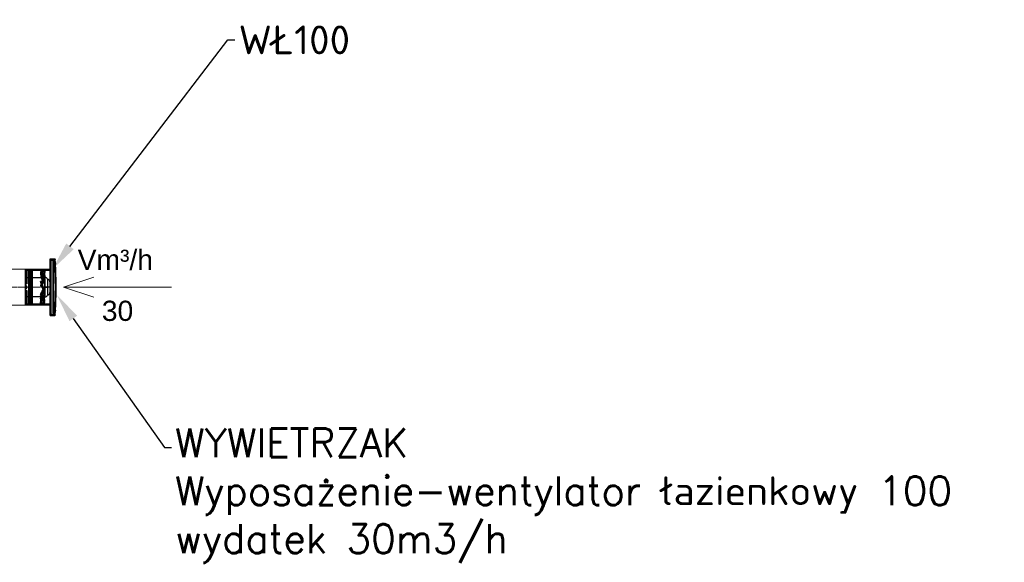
# Model space of a CAD drawing. Header units: centimetres. Extents: x 8435 to 34224, y 15581 to 23928.
# Tile 40 of 256: x 15107 to 15381, y 18848 to 18998. Entities that reach past the tile are written whole.
import ezdxf
from ezdxf import colors
from ezdxf.entities.mleader import LeaderData, LeaderLine
from ezdxf.enums import TextEntityAlignment as Align
from ezdxf.math import Vec2, Vec3

# ---------------------------------------------------------------- set-up
doc = ezdxf.new("R2010")
doc.units = ezdxf.units.CM
doc.header["$LTSCALE"] = 0.2
doc.linetypes.add('DASHDOT', pattern=[1, 0.5, -0.25, 0, -0.25])
for name, color, linetype, lineweight in [('2DL_DESC', 7, 'Continuous', 9), ('2DL_PRO_w', 42, 'Continuous', 15), ('_ET_OPIS', 7, 'Continuous', 20), ('CP_AXISAC', 7, 'DASHDOT', 9)]:
    doc.layers.add(name, color=color, linetype=linetype, lineweight=lineweight)
doc.layers.add('_ET_URZĄDZENIA', color=7, linetype='Continuous')
doc.layers.add('MAIN-1', color=7, linetype='Continuous')
doc.styles.add('CP_ATTR', font='arial.ttf')
doc.styles.add('SIMPLEX', font='simplex.shx', dxfattribs={"height": 12})

# ---------------------------------------------------------------- blocks, each defined once
blk = doc.blocks.new('A$C68ffb835')
at = {"layer": 'MAIN-1'}
for p, q in [((128, 85), (30, 85)), ((30, 85), (30, 76.2)), ((30, 85), (128, 85)), ((32, 85), (32.6, 85)), ((32, 76.2), (32, 85)), ((40.5, 85), (32, 85)), ((32.6, 81), (32.6, 85)), ((32.6, 85), (52.2, 85)), ((33.9, 85), (55.9, 85)), ((33.9, 85), (33.9, 81)), ((53.6, 85), (33.9, 85)), ((56.2, 85), (40.5, 85)), ((40.5, 85), (40.5, 81)), ((44.2, 85), (59.9, 85)), ((44.2, 81), (44.2, 85)), ((76, 85), (44.2, 85)), ((56.2, 85), (52, 85)), ((52, 31.1), (52, 85)), ((52.2, 85), (52, 85)), ((52.2, 81), (52.2, 85)), ((53.6, 85), (53.6, 81)), ((64.7, 85), (53.6, 85)), ((55.9, 81), (55.9, 85)), ((55.9, 85), (64.7, 85)), ((56.2, 85), (56.2, 81)), ((59.9, 85), (76, 85)), ((59.9, 81), (59.9, 85)), ((61.4, 85), (96.6, 85)), ((61.4, 85), (61.4, 81)), ((70.1, 85), (61.4, 85)), ((64.7, 81), (64.7, 85)), ((70.1, 85), (70.1, 81)), ((87.9, 85), (70.1, 85)), ((76, 85), (76, 81)), ((76, 85), (76, 85)), ((76, 85), (76, 81)), ((82, 85), (98.1, 85)), ((82, 81), (82, 85)), ((82, 85), (82, 85)), ((82, 81), (82, 85)), ((113.8, 85), (82, 85)), ((87.9, 81), (87.9, 85)), ((96.6, 85), (87.9, 85)), ((93.3, 85), (93.3, 81)), ((104.4, 85), (93.3, 85)), ((93.3, 85), (102.1, 85)), ((96.6, 81), (96.6, 85)), ((98.1, 85), (98.1, 81)), ((98.1, 85), (113.8, 85)), ((101.8, 85), (106, 85)), ((101.8, 81), (101.8, 85)), ((117.5, 85), (101.8, 85)), ((102.1, 85), (124.1, 85)), ((102.1, 85), (102.1, 81)), ((104.4, 81), (104.4, 85)), ((124.1, 85), (104.4, 85)), ((106, 85), (105.8, 85)), ((105.8, 85), (105.8, 81)), ((105.8, 85), (125.4, 85)), ((106, 85), (106, 31.1)), ((113.8, 85), (113.8, 81)), ((117.5, 81), (117.5, 85)), ((126, 85), (117.5, 85)), ((124.1, 81), (124.1, 85)), ((125.4, 85), (126, 85)), ((125.4, 85), (125.4, 81)), ((126, 85), (126, 76.2)), ((128, 76.2), (128, 85)), ((128, 76.2), (30, 76.2)), ((30, 76.2), (128, 76.2)), ((128, 66.6), (30, 66.6)), ((30, 66.6), (128, 66.6)), ((30, 66.6), (30, 17)), ((126, 76.2), (32, 76.2)), ((32, 76.2), (126, 76.2)), ((32, 71.4), (126, 71.4)), ((126, 71.4), (32, 71.4)), ((32, 66.6), (126, 66.6)), ((32, 15), (32, 66.6)), ((126, 66.6), (32, 66.6)), ((33.9, 81), (32.6, 81)), ((40.5, 81), (32.6, 81)), ((33.9, 81), (53.6, 81)), ((124, 71.4), (34, 71.4)), ((34, 71.4), (124, 71.4)), ((52.2, 81), (40.5, 81)), ((40.5, 81), (56.2, 81)), ((40.5, 81), (44.2, 81)), ((59.9, 81), (44.2, 81)), ((53.6, 81), (52.2, 81)), ((61.4, 81), (55.9, 81)), ((59.9, 81), (55.9, 81)), ((56.2, 81), (59.9, 81)), ((64.7, 81), (59.9, 81)), ((61.4, 81), (70.1, 81)), ((70.1, 81), (64.7, 81)), ((76, 81), (82, 81)), ((76, 81), (76, 81)), ((76, 81), (82, 81)), ((82, 81), (82, 81)), ((93.3, 81), (87.9, 81)), ((87.9, 81), (96.6, 81)), ((98.1, 81), (93.3, 81)), ((102.1, 81), (96.6, 81)), ((98.1, 81), (101.8, 81)), ((102.1, 81), (98.1, 81)), ((113.8, 81), (98.1, 81)), ((101.8, 81), (117.5, 81)), ((105.8, 81), (104.4, 81)), ((104.4, 81), (124.1, 81)), ((117.5, 81), (105.8, 81)), ((113.8, 81), (117.5, 81)), ((125.4, 81), (117.5, 81)), ((125.4, 81), (124.1, 81)), ((126, 66.6), (126, 15)), ((128, 17), (128, 66.6)), ((34, 39.7), (34.2, 41.6)), ((34.8, 41.8), (34.9, 43.7)), ((50.5, 39.9), (34.8, 41.8)), ((34.9, 43.7), (50.6, 41.8)), ((51.3, 34.9), (36.1, 33)), ((36.1, 33), (36.5, 31.1)), ((36.5, 31.1), (51.7, 33)), ((42, 31.1), (55.2, 33)), ((42.2, 33), (42, 31.1)), ((55.3, 34.9), (42.2, 33)), ((45.9, 41.8), (46.5, 43.7)), ((57.6, 39.9), (45.9, 41.8)), ((46.5, 43.7), (58.2, 41.8)), ((50.1, 38.5), (50.2, 40.4)), ((50.1, 37.7), (50.3, 39.6)), ((52.1, 37.7), (50.1, 37.7)), ((50.3, 39.6), (52.2, 39.6)), ((50.5, 39.9), (50.6, 41.8)), ((51.3, 34.9), (51.7, 33)), ((52, 37.1), (51.8, 35.2)), ((51.8, 35.2), (53.7, 35.2)), ((53.9, 37.1), (52, 37.1)), ((79, 31.1), (52, 31.1)), ((52, 31.1), (79, 31.1)), ((55.6, 37.1), (54, 37.1)), ((54, 37.1), (54.4, 35.2)), ((54.4, 35.2), (55.9, 35.2)), ((55.3, 34.9), (55.2, 33)), ((56.5, 43.7), (64.5, 41.8)), ((56.9, 41.8), (56.5, 43.7)), ((64.9, 39.9), (56.9, 41.8)), ((57.6, 39.9), (58.2, 41.8)), ((58.8, 39.6), (60.3, 39.6)), ((59.1, 37.7), (58.8, 39.6)), ((60.7, 37.7), (59.1, 37.7)), ((62.3, 33), (95.1, 43.7)), ((68.2, 34.9), (62.3, 33)), ((62.3, 33), (62.9, 31.1)), ((95.7, 41.8), (62.9, 31.1)), ((62.9, 37.7), (63.4, 39.6)), ((63.7, 37.7), (62.9, 37.7)), ((62.9, 31.1), (68.8, 33)), ((63.4, 39.6), (64.3, 39.6)), ((64.9, 39.9), (64.5, 41.8)), ((74.9, 37.1), (68.2, 34.9)), ((68.2, 34.9), (68.8, 33)), ((68.8, 33), (75.5, 35.2)), ((70.3, 37.1), (69.7, 35.2)), ((69.7, 35.2), (70.6, 35.2)), ((71.1, 37.1), (70.3, 37.1)), ((74.9, 37.1), (82.5, 39.6)), ((75.5, 35.2), (74.9, 37.1)), ((74.9, 37.1), (74.9, 37.1)), ((74.9, 37.1), (75.5, 35.2)), ((75.4, 31.1), (76.6, 33)), ((76, 33), (75.4, 31.1)), ((83.1, 37.7), (75.5, 35.2)), ((75.5, 35.2), (75.5, 35.2)), ((77.2, 34.9), (76, 33)), ((77.2, 34.9), (76.6, 33)), ((79, 31.1), (79, 24.2)), ((79, 24.2), (79, 31.1)), ((106, 31.1), (79, 31.1)), ((79, 31.1), (106, 31.1)), ((80.8, 39.9), (82, 41.8)), ((80.8, 39.9), (81.4, 41.8)), ((82.6, 43.7), (81.4, 41.8)), ((82, 41.8), (82.6, 43.7)), ((89.2, 41.8), (82.5, 39.6)), ((82.5, 39.6), (83.1, 37.7)), ((82.5, 39.6), (82.5, 39.6)), ((83.1, 37.7), (82.5, 39.6)), ((83.1, 37.7), (89.8, 39.9)), ((83.1, 37.7), (83.1, 37.7)), ((86.9, 37.7), (87.7, 37.7)), ((88.3, 39.6), (87.4, 39.6)), ((87.7, 37.7), (88.3, 39.6)), ((95.1, 43.7), (89.2, 41.8)), ((89.8, 39.9), (89.2, 41.8)), ((89.8, 39.9), (95.7, 41.8)), ((93.1, 34.9), (93.5, 33)), ((93.1, 34.9), (101.1, 33)), ((101.5, 31.1), (93.5, 33)), ((94.6, 35.2), (93.7, 35.2)), ((94.3, 37.1), (95.1, 37.1)), ((95.1, 37.1), (94.6, 35.2)), ((95.7, 41.8), (95.1, 43.7)), ((97.3, 37.1), (98.9, 37.1)), ((99.2, 35.2), (97.7, 35.2)), ((98.9, 37.1), (99.2, 35.2)), ((100.4, 34.9), (99.8, 33)), ((111.5, 31.1), (99.8, 33)), ((100.4, 34.9), (112.1, 33)), ((101.1, 33), (101.5, 31.1)), ((103.6, 39.6), (102.1, 39.6)), ((102.4, 37.7), (104, 37.7)), ((102.7, 39.9), (115.8, 41.8)), ((102.7, 39.9), (102.8, 41.8)), ((116, 43.7), (102.8, 41.8)), ((104, 37.7), (103.6, 39.6)), ((104.1, 37.7), (106, 37.7)), ((106.2, 39.6), (104.3, 39.6)), ((107.7, 35.2), (105.8, 35.2)), ((105.9, 37.1), (107.9, 37.1)), ((106, 37.7), (106.2, 39.6)), ((121.5, 43.7), (106.3, 41.8)), ((106.7, 39.9), (106.3, 41.8)), ((106.7, 39.9), (121.9, 41.8)), ((107.5, 34.9), (107.4, 33)), ((123.1, 31.1), (107.4, 33)), ((107.5, 34.9), (123.2, 33)), ((107.9, 37.1), (107.7, 35.2)), ((107.8, 34.4), (107.9, 36.3)), ((112.1, 33), (111.5, 31.1)), ((115.8, 41.8), (116, 43.7)), ((121.9, 41.8), (121.5, 43.7)), ((123.2, 33), (123.1, 31.1)), ((123.8, 33.2), (124, 35.1)), ((0, 17), (2, 17)), ((0, 17), (0, 17)), ((2, 17), (0, 17)), ((0, 17), (0, 3.1)), ((0, 17), (0, 3.1)), ((0, 3.1), (0, 3.1)), ((0, 3.1), (0, 3.1)), ((0, 3.1), (0, 3.1)), ((0, 3.1), (0, 3.1)), ((0, 3.1), (0, 3.1)), ((0, 3.1), (0.1, 3.1)), ((0.1, 3.1), (0, 3.1)), ((0, 3.1), (0, 3.1)), ((0, 3.1), (0, 3.1)), ((0, 3.1), (0, 3.1)), ((0, 3.1), (0, 3.1)), ((0, 3.1), (0, 3.1)), ((0, 3.1), (0, 3.1)), ((0.1, 3.1), (0.1, 3.1)), ((0.1, 3.1), (0.1, 3.1)), ((0.1, 3.1), (0.2, 3.1)), ((0.2, 3.1), (0.1, 3.1)), ((0.1, 3.1), (0.1, 3.1)), ((0.1, 3.1), (0.1, 3.1)), ((0.2, 3.1), (0.2, 3.1)), ((0.2, 3.1), (0.2, 3.1)), ((0.2, 3.1), (0.3, 3.1)), ((0.3, 3.1), (0.2, 3.1)), ((0.2, 3.1), (0.2, 3.1)), ((0.2, 3.1), (0.2, 3.1)), ((0.3, 3.1), (0.3, 3.1)), ((0.3, 3.1), (0.4, 3.1)), ((0.4, 3.1), (0.3, 3.1)), ((0.3, 3.1), (0.3, 3.1)), ((0.4, 3.1), (0.4, 3.1)), ((0.4, 3.1), (0.5, 3.1)), ((0.5, 3.1), (0.4, 3.1)), ((0.4, 3.1), (0.4, 3.1)), ((0.5, 3.1), (0.6, 3.1)), ((0.6, 3.1), (0.5, 3.1)), ((0.6, 3.1), (0.6, 3.1)), ((0.6, 3.1), (0.7, 3.1)), ((0.7, 3.1), (0.6, 3.1)), ((0.6, 3.1), (0.6, 3.1)), ((0.7, 3.1), (0.7, 3.1)), ((0.7, 3.1), (0.8, 3.1)), ((0.8, 3.1), (0.7, 3.1)), ((0.7, 3.1), (0.7, 3.1)), ((0.8, 3.1), (0.9, 3.1)), ((0.9, 3.1), (0.8, 3.1)), ((0.9, 3.1), (1, 3)), ((1, 3), (0.9, 3.1)), ((1, 3), (1.1, 3)), ((1.1, 3), (1, 3)), ((1.1, 3), (1.1, 3)), ((1.1, 3), (1.2, 3)), ((1.2, 3), (1.1, 3)), ((1.1, 3), (1.1, 3)), ((1.2, 3), (1.3, 3)), ((1.3, 3), (1.2, 3)), ((1.3, 3), (1.4, 3)), ((1.4, 3), (1.3, 3)), ((1.4, 3), (1.5, 3)), ((1.5, 3), (1.4, 3)), ((1.5, 3), (1.6, 3)), ((1.6, 3), (1.5, 3)), ((1.6, 3), (1.6, 3)), ((1.6, 3), (1.7, 3)), ((1.7, 3), (1.6, 3)), ((1.6, 3), (1.6, 3)), ((1.7, 3), (1.8, 3)), ((1.8, 3), (1.7, 3)), ((1.8, 3), (1.9, 3)), ((1.9, 3), (1.8, 3)), ((1.9, 3), (2, 3)), ((2, 3), (1.9, 3)), ((2, 17), (156, 17)), ((156, 17), (2, 17)), ((2, 17), (2, 3)), ((2, 17), (2, 3)), ((2, 15), (2, 5)), ((4, 15), (2, 15)), ((2, 15), (2, 5)), ((2, 15), (4, 15)), ((2, 15), (2, 15)), ((2, 5), (2, 5)), ((2, 5), (2, 5)), ((2, 5), (2, 5)), ((2, 5), (2, 5)), ((2, 5), (2, 5)), ((2, 5), (2.1, 5)), ((2, 5), (2, 5)), ((2.1, 5), (2, 5)), ((2, 5), (2, 5)), ((2, 5), (2, 5)), ((2, 5), (2, 5)), ((2, 5), (2, 5)), ((2, 5), (2, 5)), ((2.1, 5), (2.1, 5)), ((2.1, 5), (2.1, 5)), ((2.1, 5), (2.2, 5)), ((2.2, 5), (2.1, 5)), ((2.1, 5), (2.1, 5)), ((2.1, 5), (2.1, 5)), ((2.2, 5), (2.2, 5)), ((2.2, 5), (2.2, 5)), ((2.2, 5), (2.3, 4.9)), ((2.3, 4.9), (2.2, 5)), ((2.2, 5), (2.2, 5)), ((2.2, 5), (2.2, 5)), ((2.3, 4.9), (2.3, 4.9)), ((2.3, 4.9), (2.4, 4.9)), ((2.4, 4.9), (2.3, 4.9)), ((2.3, 4.9), (2.3, 4.9)), ((2.4, 4.9), (2.4, 4.9)), ((2.4, 4.9), (2.5, 4.9)), ((2.5, 4.9), (2.4, 4.9)), ((2.4, 4.9), (2.4, 4.9)), ((2.5, 4.9), (2.6, 4.9)), ((2.6, 4.9), (2.5, 4.9)), ((2.6, 4.9), (2.6, 4.9)), ((2.6, 4.9), (2.7, 4.9)), ((2.7, 4.9), (2.6, 4.9)), ((2.6, 4.9), (2.6, 4.9)), ((2.7, 4.9), (2.7, 4.9)), ((2.7, 4.9), (2.8, 4.9)), ((2.8, 4.9), (2.7, 4.9)), ((2.7, 4.9), (2.7, 4.9)), ((2.8, 4.9), (2.9, 4.9)), ((2.9, 4.9), (2.8, 4.9)), ((2.9, 4.9), (3, 4.9)), ((3, 4.9), (2.9, 4.9)), ((3, 4.9), (3.1, 4.9)), ((3.1, 4.9), (3, 4.9)), ((3.1, 4.9), (3.1, 4.9)), ((3.1, 4.9), (3.2, 4.9)), ((3.2, 4.9), (3.1, 4.9)), ((3.1, 4.9), (3.1, 4.9)), ((3.2, 4.9), (3.3, 4.9)), ((3.3, 4.9), (3.2, 4.9)), ((3.3, 4.9), (3.4, 4.9)), ((3.4, 4.9), (3.3, 4.9)), ((3.4, 4.9), (3.5, 4.9)), ((3.5, 4.9), (3.4, 4.9)), ((3.5, 4.9), (3.6, 4.8)), ((3.6, 4.8), (3.5, 4.9)), ((3.6, 4.8), (3.6, 4.8)), ((3.6, 4.8), (3.7, 4.8)), ((3.7, 4.8), (3.6, 4.8)), ((3.6, 4.8), (3.6, 4.8)), ((3.7, 4.8), (3.8, 4.8)), ((3.8, 4.8), (3.7, 4.8)), ((3.8, 4.8), (3.9, 4.8)), ((3.9, 4.8), (3.8, 4.8)), ((3.9, 4.8), (4, 4.8)), ((4, 4.8), (3.9, 4.8)), ((4, 15), (4, 4.8)), ((154, 15), (4, 15)), ((4, 15), (4, 4.8)), ((4, 15), (154, 15)), ((6.9, 4.6), (6.9, 8)), ((6.9, 8), (151.1, 8)), ((6.9, 4.6), (6.9, 8)), ((151.1, 8), (6.9, 8)), ((6.9, 8), (6.9, 8)), ((6.9, 4.6), (6.9, 8)), ((6.9, 8), (151.1, 8)), ((6.9, 4.6), (6.9, 8)), ((151.1, 8), (6.9, 8)), ((6.9, 8), (6.9, 8)), ((6.9, 4.6), (6.9, 8)), ((6.9, 8), (151.1, 8)), ((6.9, 4.6), (6.9, 8)), ((151.1, 8), (6.9, 8)), ((6.9, 8), (6.9, 8)), ((6.9, 4.6), (6.9, 8)), ((151.1, 8), (6.9, 8)), ((6.9, 8), (151.1, 8)), ((6.9, 8), (6.9, 8)), ((6.9, 4.6), (6.9, 8)), ((6.9, 4.6), (6.9, 8)), ((151.1, 8), (6.9, 8)), ((6.9, 8), (151.1, 8)), ((6.9, 8), (6.9, 8)), ((6.9, 4.6), (6.9, 8)), ((6.9, 4.6), (6.9, 8)), ((151.1, 8), (6.9, 8)), ((6.9, 8), (151.1, 8)), ((6.9, 8), (6.9, 8)), ((6.9, 4.6), (6.9, 8)), ((6.9, 4.6), (6.9, 8)), ((151.1, 8), (6.9, 8)), ((6.9, 8), (151.1, 8)), ((6.9, 8), (6.9, 8)), ((6.9, 4.6), (6.9, 8)), ((6.9, 4.6), (6.9, 8)), ((151.1, 8), (6.9, 8)), ((6.9, 8), (151.1, 8)), ((6.9, 8), (6.9, 8)), ((6.9, 4.6), (6.9, 8)), ((6.9, 4.6), (6.9, 8)), ((151.1, 8), (6.9, 8)), ((6.9, 8), (151.1, 8)), ((6.9, 8), (6.9, 8)), ((6.9, 4.6), (6.9, 8)), ((6.9, 4.6), (6.9, 4.6)), ((6.9, 4.6), (6.9, 4.6)), ((6.9, 4.6), (6.9, 4.6)), ((6.9, 4.6), (6.9, 4.6)), ((6.9, 4.6), (6.9, 4.6)), ((6.9, 4.6), (6.9, 4.6)), ((6.9, 4.6), (6.9, 4.6)), ((6.9, 4.6), (6.9, 4.6)), ((6.9, 4.6), (6.9, 4.6)), ((8, 4.5), (7.9, 4.5)), ((7.9, 4.5), (7.9, 4.5)), ((7.9, 4.5), (7.9, 4.5)), ((7.9, 4.5), (7.9, 4.5)), ((7.9, 4.5), (7.9, 4.5)), ((7.9, 4.5), (8, 4.5)), ((7.9, 4.5), (7.9, 2.5)), ((7.9, 2.5), (7.9, 4.5)), ((8, 2.5), (7.9, 2.5)), ((7.9, 2.5), (7.9, 2.5)), ((7.9, 2.5), (7.9, 2.5)), ((7.9, 2.5), (7.9, 2.5)), ((7.9, 2.5), (7.9, 2.5)), ((7.9, 2.5), (8, 2.5)), ((8.1, 4.5), (8, 4.5)), ((8, 4.5), (8, 4.5)), ((8, 4.5), (8, 4.5)), ((8, 4.5), (8, 4.5)), ((8, 4.5), (8, 4.5)), ((8, 4.5), (8.1, 4.5)), ((8.1, 2.5), (8, 2.5)), ((8, 2.5), (8, 2.5)), ((8, 2.5), (8, 2.5)), ((8, 2.5), (8, 2.5)), ((8, 2.5), (8, 2.5)), ((8, 2.5), (8.1, 2.5)), ((8.1, 4.5), (8.1, 4.5)), ((8.1, 4.5), (8.1, 4.5)), ((8.1, 2.5), (8.1, 4.5)), ((8.1, 4.5), (8.1, 2.5)), ((8.1, 2.5), (8.1, 2.5)), ((8.1, 2.5), (8.1, 2.5)), ((8.3, 4.5), (8.2, 4.5)), ((8.2, 4.5), (8.3, 4.5)), ((8.2, 4.5), (8.2, 2.5)), ((8.2, 2.5), (8.2, 4.5)), ((8.3, 2.5), (8.2, 2.5)), ((8.2, 2.5), (8.3, 2.5)), ((8.4, 4.5), (8.3, 4.5)), ((8.3, 4.5), (8.4, 4.5)), ((8.4, 2.5), (8.3, 2.5)), ((8.3, 2.5), (8.4, 2.5)), ((8.5, 4.5), (8.4, 4.5)), ((8.4, 4.5), (8.5, 4.5)), ((8.5, 2.5), (8.4, 2.5)), ((8.4, 2.5), (8.5, 2.5)), ((8.6, 4.5), (8.5, 4.5)), ((8.5, 4.5), (8.6, 4.5)), ((8.6, 2.5), (8.5, 2.5)), ((8.5, 2.5), (8.6, 2.5)), ((8.7, 4.5), (8.6, 4.5)), ((8.6, 4.5), (8.7, 4.5)), ((8.7, 2.5), (8.6, 2.5)), ((8.6, 2.5), (8.7, 2.5)), ((8.9, 4.5), (8.7, 4.5)), ((8.7, 4.5), (8.9, 4.5)), ((8.9, 2.5), (8.7, 2.5)), ((8.7, 2.5), (8.9, 2.5)), ((8.9, 2.5), (8.9, 4.5)), ((8.9, 4.5), (8.9, 2.5)), ((9.2, 4.4), (9.1, 4.4)), ((9.1, 4.4), (9.2, 4.4)), ((9.1, 4.4), (9.1, 2.4)), ((9.1, 2.4), (9.1, 4.4)), ((9.2, 2.4), (9.1, 2.4)), ((9.1, 2.4), (9.2, 2.4)), ((9.4, 4.4), (9.2, 4.4)), ((9.2, 4.4), (9.3, 4.4)), ((9.4, 2.4), (9.2, 2.4)), ((9.2, 2.4), (9.3, 2.4)), ((9.3, 4.4), (9.5, 4.4)), ((9.3, 2.4), (9.5, 2.4)), ((9.6, 4.4), (9.4, 4.4)), ((9.6, 2.4), (9.4, 2.4)), ((9.5, 4.4), (9.7, 4.4)), ((9.5, 2.4), (9.7, 2.4)), ((9.8, 4.4), (9.6, 4.4)), ((9.8, 2.4), (9.6, 2.4)), ((9.7, 4.4), (9.8, 4.4)), ((9.7, 2.4), (9.8, 2.4)), ((10, 4.4), (9.8, 4.4)), ((9.8, 4.4), (10, 4.4)), ((10, 2.4), (9.8, 2.4)), ((9.8, 2.4), (10, 2.4)), ((10.2, 4.4), (10, 4.4)), ((10, 4.4), (10.2, 4.4)), ((10.2, 2.4), (10, 2.4)), ((10, 2.4), (10.2, 2.4)), ((10.2, 2.4), (10.2, 4.4)), ((10.2, 4.4), (10.2, 2.4)), ((10.5, 4.4), (10.7, 4.3)), ((10.7, 4.3), (10.5, 4.4)), ((10.5, 4.4), (10.5, 2.4)), ((10.5, 2.4), (10.5, 4.4)), ((10.7, 2.3), (10.5, 2.4)), ((10.5, 2.4), (10.7, 2.3)), ((10.7, 4.3), (10.9, 4.3)), ((10.9, 4.3), (10.7, 4.3)), ((10.9, 2.3), (10.7, 2.3)), ((10.7, 2.3), (10.9, 2.3)), ((10.9, 4.3), (11.1, 4.3)), ((11.1, 4.3), (10.9, 4.3)), ((11.1, 2.3), (10.9, 2.3)), ((10.9, 2.3), (11.2, 2.3)), ((11.1, 4.3), (11.3, 4.3)), ((11.3, 4.3), (11.1, 4.3)), ((11.3, 2.3), (11.1, 2.3)), ((11.2, 2.3), (11.5, 2.3)), ((11.3, 4.3), (11.5, 4.3)), ((11.5, 4.3), (11.3, 4.3)), ((11.5, 2.3), (11.3, 2.3)), ((11.5, 4.3), (11.8, 4.3)), ((11.8, 4.3), (11.5, 4.3)), ((11.8, 2.3), (11.5, 2.3)), ((11.5, 2.3), (11.7, 2.3)), ((11.7, 2.3), (12, 2.2)), ((11.8, 4.3), (12, 4.2)), ((12, 4.2), (11.8, 4.3)), ((12, 2.2), (11.8, 2.3)), ((12, 2.2), (12, 4.2)), ((12, 4.2), (12, 2.2)), ((12.4, 4.2), (12.4, 2.2)), ((12.4, 4.2), (12.7, 4.2)), ((12.7, 4.2), (12.4, 4.2)), ((12.4, 2.2), (12.4, 4.2)), ((12.7, 2.2), (12.4, 2.2)), ((12.4, 2.2), (12.7, 2.2)), ((12.7, 4.2), (13, 4.2)), ((13, 4.2), (12.7, 4.2)), ((13, 2.2), (12.7, 2.2)), ((12.7, 2.2), (13, 2.2)), ((13, 4.2), (13.3, 4.2)), ((13.3, 4.2), (13, 4.2)), ((13.3, 2.2), (13, 2.2)), ((13, 2.2), (13.3, 2.2)), ((13.3, 4.2), (13.6, 4.1)), ((13.6, 4.1), (13.3, 4.2)), ((13.6, 2.1), (13.3, 2.2)), ((13.3, 2.2), (13.6, 2.1)), ((13.6, 4.1), (14, 4.1)), ((14, 4.1), (13.6, 4.1)), ((14, 2.1), (13.6, 2.1)), ((13.6, 2.1), (14, 2.1)), ((14, 4.1), (14.3, 4.1)), ((14.3, 4.1), (14, 4.1)), ((14.3, 2.1), (14, 2.1)), ((14, 2.1), (14.3, 2.1)), ((14.3, 4.1), (14.7, 4.1)), ((14.7, 4.1), (14.3, 4.1)), ((14.7, 2.1), (14.3, 2.1)), ((14.3, 2.1), (14.7, 2.1)), ((14.7, 4.1), (14.7, 2.1)), ((14.7, 2.1), (14.7, 4.1)), ((128, 17), (30, 17)), ((30, 17), (128, 17)), ((126, 15), (32, 15)), ((32, 15), (126, 15)), ((79, 24.2), (57, 24.2)), ((64.3, 17), (79, 17)), ((79, 17), (79, 24.2)), ((79, 17), (79, 24.2)), ((101, 24.2), (79, 24.2)), ((79, 17), (93.7, 17)), ((143.3, 4.1), (143.7, 4.1)), ((143.7, 4.1), (143.3, 4.1)), ((143.3, 2.1), (143.3, 4.1)), ((143.3, 4.1), (143.3, 2.1)), ((143.7, 2.1), (143.3, 2.1)), ((143.3, 2.1), (143.7, 2.1)), ((143.7, 4.1), (144, 4.1)), ((144, 4.1), (143.7, 4.1)), ((144, 2.1), (143.7, 2.1)), ((143.7, 2.1), (144, 2.1)), ((144, 4.1), (144.4, 4.1)), ((144.4, 4.1), (144, 4.1)), ((144.4, 2.1), (144, 2.1)), ((144, 2.1), (144.4, 2.1)), ((144.4, 4.1), (144.7, 4.2)), ((144.7, 4.2), (144.4, 4.1)), ((144.7, 2.2), (144.4, 2.1)), ((144.4, 2.1), (144.7, 2.2)), ((144.7, 4.2), (145, 4.2)), ((145, 4.2), (144.7, 4.2)), ((145, 2.2), (144.7, 2.2)), ((144.7, 2.2), (145, 2.2)), ((145, 4.2), (145.3, 4.2)), ((145.3, 4.2), (145, 4.2)), ((145.3, 2.2), (145, 2.2)), ((145, 2.2), (145.3, 2.2)), ((145.3, 4.2), (145.6, 4.2)), ((145.6, 4.2), (145.3, 4.2)), ((145.6, 2.2), (145.3, 2.2)), ((145.3, 2.2), (145.6, 2.2)), ((145.6, 2.2), (145.6, 4.2)), ((145.6, 4.2), (145.6, 2.2)), ((146, 4.2), (146.2, 4.3)), ((146.2, 4.3), (146, 4.2)), ((146, 4.2), (146, 2.2)), ((146, 2.2), (146, 4.2)), ((146.3, 2.3), (146, 2.2)), ((146, 2.2), (146.2, 2.3)), ((146.2, 4.3), (146.5, 4.3)), ((146.5, 4.3), (146.2, 4.3)), ((146.2, 2.3), (146.5, 2.3)), ((146.5, 2.3), (146.3, 2.3)), ((146.5, 4.3), (146.7, 4.3)), ((146.7, 4.3), (146.5, 4.3)), ((146.8, 2.3), (146.5, 2.3)), ((146.5, 2.3), (146.7, 2.3)), ((146.7, 4.3), (146.9, 4.3)), ((146.9, 4.3), (146.7, 4.3)), ((146.7, 2.3), (146.9, 2.3)), ((147.1, 2.3), (146.8, 2.3)), ((146.9, 4.3), (147.1, 4.3)), ((147.1, 4.3), (146.9, 4.3)), ((146.9, 2.3), (147.1, 2.3)), ((147.1, 4.3), (147.3, 4.3)), ((147.3, 4.3), (147.1, 4.3)), ((147.3, 2.3), (147.1, 2.3)), ((147.1, 2.3), (147.3, 2.3)), ((147.3, 4.3), (147.5, 4.4)), ((147.5, 4.4), (147.3, 4.3)), ((147.5, 2.4), (147.3, 2.3)), ((147.3, 2.3), (147.5, 2.4)), ((147.5, 2.4), (147.5, 4.4)), ((147.5, 4.4), (147.5, 2.4)), ((147.8, 4.4), (148, 4.4)), ((148, 4.4), (147.8, 4.4)), ((147.8, 4.4), (147.8, 2.4)), ((147.8, 2.4), (147.8, 4.4)), ((148, 2.4), (147.8, 2.4)), ((147.8, 2.4), (148, 2.4)), ((148, 4.4), (148.2, 4.4)), ((148.2, 4.4), (148, 4.4)), ((148.2, 2.4), (148, 2.4)), ((148, 2.4), (148.2, 2.4)), ((148.2, 4.4), (148.3, 4.4)), ((148.4, 4.4), (148.2, 4.4)), ((148.4, 2.4), (148.2, 2.4)), ((148.2, 2.4), (148.4, 2.4)), ((148.3, 4.4), (148.5, 4.4)), ((148.6, 4.4), (148.4, 4.4)), ((148.6, 2.4), (148.4, 2.4)), ((148.4, 2.4), (148.6, 2.4)), ((148.5, 4.4), (148.7, 4.4)), ((148.8, 4.4), (148.6, 4.4)), ((148.8, 2.4), (148.6, 2.4)), ((148.6, 2.4), (148.8, 2.4)), ((148.7, 4.4), (148.8, 4.4)), ((148.8, 4.4), (148.9, 4.4)), ((148.9, 4.4), (148.8, 4.4)), ((148.9, 2.4), (148.8, 2.4)), ((148.8, 2.4), (148.9, 2.4)), ((148.9, 2.4), (148.9, 4.4)), ((148.9, 4.4), (148.9, 2.4)), ((149.1, 4.5), (149.3, 4.5)), ((149.3, 4.5), (149.1, 4.5)), ((149.1, 4.5), (149.1, 2.5)), ((149.1, 2.5), (149.1, 4.5)), ((149.3, 2.5), (149.1, 2.5)), ((149.1, 2.5), (149.3, 2.5)), ((149.3, 4.5), (149.4, 4.5)), ((149.4, 4.5), (149.3, 4.5)), ((149.4, 2.5), (149.3, 2.5)), ((149.3, 2.5), (149.4, 2.5)), ((149.4, 4.5), (149.5, 4.5)), ((149.5, 4.5), (149.4, 4.5)), ((149.5, 2.5), (149.4, 2.5)), ((149.4, 2.5), (149.5, 2.5)), ((149.5, 4.5), (149.6, 4.5)), ((149.6, 4.5), (149.5, 4.5)), ((149.6, 2.5), (149.5, 2.5)), ((149.5, 2.5), (149.6, 2.5)), ((149.6, 4.5), (149.7, 4.5)), ((149.7, 4.5), (149.6, 4.5)), ((149.7, 2.5), (149.6, 2.5)), ((149.6, 2.5), (149.7, 2.5)), ((149.7, 4.5), (149.8, 4.5)), ((149.8, 4.5), (149.7, 4.5)), ((149.8, 2.5), (149.7, 2.5)), ((149.7, 2.5), (149.8, 2.5)), ((149.8, 2.5), (149.8, 4.5)), ((149.8, 4.5), (149.8, 2.5)), ((149.9, 4.5), (149.9, 4.5)), ((149.9, 4.5), (150, 4.5)), ((150, 4.5), (149.9, 4.5)), ((149.9, 4.5), (149.9, 4.5)), ((149.9, 4.5), (149.9, 2.5)), ((149.9, 2.5), (149.9, 4.5)), ((150, 2.5), (149.9, 2.5)), ((149.9, 2.5), (149.9, 2.5)), ((149.9, 2.5), (149.9, 2.5)), ((149.9, 2.5), (150, 2.5)), ((150, 4.5), (150, 4.5)), ((150, 4.5), (150, 4.5)), ((150, 4.5), (150.1, 4.5)), ((150.1, 4.5), (150, 4.5)), ((150, 4.5), (150, 4.5)), ((150, 4.5), (150, 4.5)), ((150.1, 2.5), (150, 2.5)), ((150, 2.5), (150, 2.5)), ((150, 2.5), (150, 2.5)), ((150, 2.5), (150, 2.5)), ((150, 2.5), (150, 2.5)), ((150, 2.5), (150.1, 2.5)), ((150.1, 4.5), (150.1, 4.5)), ((150.1, 4.5), (150.1, 4.5)), ((150.1, 4.5), (150.1, 4.5)), ((150.1, 4.5), (150.1, 4.5)), ((150.1, 2.5), (150.1, 4.5)), ((150.1, 4.5), (150.1, 2.5)), ((150.1, 2.5), (150.1, 2.5)), ((150.1, 2.5), (150.1, 2.5)), ((150.1, 2.5), (150.1, 2.5)), ((150.1, 2.5), (150.1, 2.5)), ((151.1, 4.6), (151.1, 8)), ((151.1, 4.6), (151.1, 8)), ((151.1, 8), (151.1, 8)), ((151.1, 4.6), (151.1, 8)), ((151.1, 4.6), (151.1, 8)), ((151.1, 8), (151.1, 8)), ((151.1, 4.6), (151.1, 8)), ((151.1, 4.6), (151.1, 8)), ((151.1, 8), (151.1, 8)), ((151.1, 4.6), (151.1, 8)), ((151.1, 8), (151.1, 8)), ((151.1, 4.6), (151.1, 8)), ((151.1, 4.6), (151.1, 8)), ((151.1, 8), (151.1, 8)), ((151.1, 4.6), (151.1, 8)), ((151.1, 4.6), (151.1, 8)), ((151.1, 8), (151.1, 8)), ((151.1, 4.6), (151.1, 8)), ((151.1, 4.6), (151.1, 8)), ((151.1, 8), (151.1, 8)), ((151.1, 4.6), (151.1, 8)), ((151.1, 4.6), (151.1, 8)), ((151.1, 8), (151.1, 8)), ((151.1, 4.6), (151.1, 8)), ((151.1, 4.6), (151.1, 8)), ((151.1, 8), (151.1, 8)), ((151.1, 4.6), (151.1, 8)), ((151.1, 4.6), (151.1, 4.6)), ((151.1, 4.6), (151.1, 4.6)), ((151.1, 4.6), (151.1, 4.6)), ((151.1, 4.6), (151.1, 4.6)), ((151.1, 4.6), (151.1, 4.6)), ((151.1, 4.6), (151.1, 4.6)), ((151.1, 4.6), (151.1, 4.6)), ((151.1, 4.6), (151.1, 4.6)), ((151.1, 4.6), (151.1, 4.6)), ((154, 15), (154, 4.8)), ((154, 15), (156, 15)), ((154, 15), (154, 4.8)), ((156, 15), (154, 15)), ((154, 4.8), (154.1, 4.8)), ((154.1, 4.8), (154, 4.8)), ((154.1, 4.8), (154.2, 4.8)), ((154.2, 4.8), (154.1, 4.8)), ((154.2, 4.8), (154.3, 4.8)), ((154.3, 4.8), (154.2, 4.8)), ((154.3, 4.8), (154.4, 4.8)), ((154.4, 4.8), (154.3, 4.8)), ((154.4, 4.8), (154.5, 4.9)), ((154.5, 4.9), (154.4, 4.8)), ((154.4, 4.8), (154.4, 4.8)), ((154.4, 4.8), (154.4, 4.8)), ((154.5, 4.9), (154.6, 4.9)), ((154.6, 4.9), (154.5, 4.9)), ((154.6, 4.9), (154.7, 4.9)), ((154.7, 4.9), (154.6, 4.9)), ((154.7, 4.9), (154.8, 4.9)), ((154.8, 4.9), (154.7, 4.9)), ((154.8, 4.9), (154.9, 4.9)), ((154.9, 4.9), (154.8, 4.9)), ((154.9, 4.9), (154.9, 4.9)), ((154.9, 4.9), (155, 4.9)), ((155, 4.9), (154.9, 4.9)), ((154.9, 4.9), (154.9, 4.9)), ((155, 4.9), (155.1, 4.9)), ((155.1, 4.9), (155, 4.9)), ((155.1, 4.9), (155.2, 4.9)), ((155.2, 4.9), (155.1, 4.9)), ((155.2, 4.9), (155.3, 4.9)), ((155.3, 4.9), (155.2, 4.9)), ((155.3, 4.9), (155.3, 4.9)), ((155.3, 4.9), (155.4, 4.9)), ((155.4, 4.9), (155.3, 4.9)), ((155.3, 4.9), (155.3, 4.9)), ((155.4, 4.9), (155.4, 4.9)), ((155.4, 4.9), (155.5, 4.9)), ((155.5, 4.9), (155.4, 4.9)), ((155.4, 4.9), (155.4, 4.9)), ((155.5, 4.9), (155.6, 4.9)), ((155.6, 4.9), (155.5, 4.9)), ((155.6, 4.9), (155.6, 4.9)), ((155.6, 4.9), (155.7, 4.9)), ((155.7, 4.9), (155.6, 4.9)), ((155.6, 4.9), (155.6, 4.9)), ((155.7, 4.9), (155.8, 5)), ((155.8, 5), (155.7, 4.9)), ((155.7, 4.9), (155.7, 4.9)), ((155.7, 4.9), (155.7, 4.9)), ((155.8, 5), (155.8, 5)), ((155.8, 5), (155.8, 5)), ((155.8, 5), (155.9, 5)), ((155.9, 5), (155.8, 5)), ((155.8, 5), (155.8, 5)), ((155.8, 5), (155.8, 5)), ((155.9, 5), (155.9, 5)), ((155.9, 5), (155.9, 5)), ((155.9, 5), (156, 5)), ((156, 5), (155.9, 5)), ((155.9, 5), (155.9, 5)), ((155.9, 5), (155.9, 5)), ((158, 17), (156, 17)), ((156, 17), (158, 17)), ((156, 17), (156, 3)), ((156, 17), (156, 3)), ((156, 15), (156, 5)), ((156, 15), (156, 5)), ((156, 15), (156, 15)), ((156, 5), (156, 5)), ((156, 5), (156, 5)), ((156, 5), (156, 5)), ((156, 5), (156, 5)), ((156, 5), (156, 5)), ((156, 5), (156, 5)), ((156, 5), (156, 5)), ((156, 5), (156, 5)), ((156, 5), (156, 5)), ((156, 5), (156, 5)), ((156, 5), (156, 5)), ((156, 3), (156.1, 3)), ((156.1, 3), (156, 3)), ((156.1, 3), (156.2, 3)), ((156.2, 3), (156.1, 3)), ((156.2, 3), (156.3, 3)), ((156.3, 3), (156.2, 3)), ((156.3, 3), (156.4, 3)), ((156.4, 3), (156.3, 3)), ((156.4, 3), (156.4, 3)), ((156.4, 3), (156.5, 3)), ((156.5, 3), (156.4, 3)), ((156.4, 3), (156.4, 3)), ((156.5, 3), (156.6, 3)), ((156.6, 3), (156.5, 3)), ((156.6, 3), (156.7, 3)), ((156.7, 3), (156.6, 3)), ((156.7, 3), (156.8, 3)), ((156.8, 3), (156.7, 3)), ((156.8, 3), (156.9, 3)), ((156.9, 3), (156.8, 3)), ((156.9, 3), (156.9, 3)), ((156.9, 3), (157, 3)), ((157, 3), (156.9, 3)), ((156.9, 3), (156.9, 3)), ((157, 3), (157.1, 3.1)), ((157.1, 3.1), (157, 3)), ((157.1, 3.1), (157.2, 3.1)), ((157.2, 3.1), (157.1, 3.1)), ((157.2, 3.1), (157.3, 3.1)), ((157.3, 3.1), (157.2, 3.1)), ((157.3, 3.1), (157.3, 3.1)), ((157.3, 3.1), (157.4, 3.1)), ((157.4, 3.1), (157.3, 3.1)), ((157.3, 3.1), (157.3, 3.1)), ((157.4, 3.1), (157.4, 3.1)), ((157.4, 3.1), (157.5, 3.1)), ((157.5, 3.1), (157.4, 3.1)), ((157.4, 3.1), (157.4, 3.1)), ((157.5, 3.1), (157.6, 3.1)), ((157.6, 3.1), (157.5, 3.1)), ((157.6, 3.1), (157.6, 3.1)), ((157.6, 3.1), (157.7, 3.1)), ((157.7, 3.1), (157.6, 3.1)), ((157.6, 3.1), (157.6, 3.1)), ((157.7, 3.1), (157.7, 3.1)), ((157.7, 3.1), (157.8, 3.1)), ((157.8, 3.1), (157.7, 3.1)), ((157.7, 3.1), (157.7, 3.1)), ((157.8, 3.1), (157.8, 3.1)), ((157.8, 3.1), (157.8, 3.1)), ((157.8, 3.1), (157.9, 3.1)), ((157.9, 3.1), (157.8, 3.1)), ((157.8, 3.1), (157.8, 3.1)), ((157.8, 3.1), (157.8, 3.1)), ((157.9, 3.1), (157.9, 3.1)), ((157.9, 3.1), (157.9, 3.1)), ((157.9, 3.1), (158, 3.1)), ((158, 3.1), (157.9, 3.1)), ((157.9, 3.1), (157.9, 3.1)), ((157.9, 3.1), (157.9, 3.1)), ((158, 17), (158, 17)), ((158, 17), (158, 3.1)), ((158, 17), (158, 3.1)), ((158, 3.1), (158, 3.1)), ((158, 3.1), (158, 3.1)), ((158, 3.1), (158, 3.1)), ((158, 3.1), (158, 3.1)), ((158, 3.1), (158, 3.1)), ((158, 3.1), (158, 3.1)), ((158, 3.1), (158, 3.1)), ((158, 3.1), (158, 3.1)), ((158, 3.1), (158, 3.1)), ((158, 3.1), (158, 3.1)), ((158, 3.1), (158, 3.1))]:
    blk.add_line(p, q, dxfattribs=at)
for centre, radius, start, end in [((25.1, 71.4), 6.86, 0, 44.4153), ((25.1, 71.4), 6.86, 315.5847, 0), ((27.1, 71.4), 6.86, 0, 44.4153), ((27.1, 71.4), 6.86, 315.5847, 0), ((130.9, 71.4), 6.86, 135.5847, 180), ((130.9, 71.4), 6.86, 180, 224.4153), ((132.9, 71.4), 6.86, 135.5847, 180), ((132.9, 71.4), 6.86, 180, 224.4153), ((59.4, 31.1), 7.35, 180, 250.5383), ((98.6, 31.1), 7.35, 289.4617, 0), ((79, 1000), 1000, 265.5838, 274.4161), ((79, 1000), 1000, 265.5838, 274.4161), ((79, 1002), 1000, 265.6988, 274.3012), ((79, 1002), 1000, 265.6988, 274.3012), ((79, 1002), 1000, 265.8654, 266.1593), ((79, 1002), 1000, 265.8654, 266.1819), ((79, 1002), 1000, 265.8654, 266.1819), ((79, 1002), 1000, 265.8654, 266.1593), ((79, 1002), 1000, 265.8654, 266.0701), ((79, 1002), 1000, 265.8654, 266.0533), ((79, 1002), 1000, 265.8654, 265.99), ((79, 1002), 1000, 265.8654, 265.9789), ((79, 1002), 1000, 265.8654, 265.9411), ((79, 1002), 1000, 265.8654, 265.9355), ((79, 1002), 1000, 265.8654, 265.923), ((79, 1002), 1000, 265.8654, 265.923), ((79, 1002), 1000, 265.8654, 265.9355), ((79, 1002), 1000, 265.8654, 265.9411), ((79, 1002), 1000, 265.8654, 265.9789), ((79, 1002), 1000, 265.8654, 265.99), ((79, 1002), 1000, 265.8654, 266.0533), ((79, 1002), 1000, 265.8654, 266.0701), ((79, 1000), 1000, 265.923, 274.0771), ((79, 1000), 1000, 265.923, 274.0771), ((79, 1000), 1000, 265.9355, 274.0645), ((79, 1000), 1000, 265.9355, 274.0645), ((79, 1000), 1000, 265.9411, 274.0589), ((79, 1000), 1000, 265.9411, 274.0589), ((79, 1000), 1000, 265.9789, 274.0212), ((79, 1000), 1000, 265.9789, 274.0212), ((79, 1000), 1000, 265.99, 274.01), ((79, 1000), 1000, 265.99, 274.01), ((79, 1000), 1000, 266.0533, 273.9467), ((79, 1000), 1000, 266.0533, 273.9467), ((79, 1000), 1000, 266.0701, 273.9299), ((79, 1000), 1000, 266.0701, 273.9299), ((79, 1000), 1000, 266.1593, 273.8407), ((79, 1000), 1000, 266.1593, 273.8407), ((79, 1000), 1000, 266.1819, 273.8181), ((79, 1000), 1000, 266.1819, 273.8181), ((79, 1002), 1000, 266.3119, 273.6881), ((79, 1002), 1000, 266.3119, 273.6881), ((79, 1000), 1000, 266.3119, 273.6881), ((79, 1000), 1000, 266.3119, 273.6881), ((64.3, 24.4), 7.35, 181.0139, 270), ((93.7, 24.4), 7.35, 270, 358.9862), ((79, 1002), 1000, 273.8181, 274.1346), ((79, 1002), 1000, 273.8181, 274.1346), ((79, 1002), 1000, 273.8407, 274.1346), ((79, 1002), 1000, 273.8407, 274.1346), ((79, 1002), 1000, 273.9299, 274.1346), ((79, 1002), 1000, 273.9299, 274.1346), ((79, 1002), 1000, 273.9467, 274.1346), ((79, 1002), 1000, 273.9467, 274.1346), ((79, 1002), 1000, 274.01, 274.1346), ((79, 1002), 1000, 274.01, 274.1346), ((79, 1002), 1000, 274.0212, 274.1346), ((79, 1002), 1000, 274.0212, 274.1346), ((79, 1002), 1000, 274.0589, 274.1346), ((79, 1002), 1000, 274.0589, 274.1346), ((79, 1002), 1000, 274.0645, 274.1346), ((79, 1002), 1000, 274.0645, 274.1346), ((79, 1002), 1000, 274.0771, 274.1346), ((79, 1002), 1000, 274.0771, 274.1346)]:
    blk.add_arc(centre, radius, start, end, dxfattribs=at)
for centre, major_axis, ratio, start_param, end_param in [((78.9, 36.4), (-44.9, 3.2), 0.301269, -0.000008, 0.628234), ((78.9, 36.4), (-44.9, 3.2), 0.301269, -0.157164, -0.000008), ((79.1, 38.4), (44.9, -3.2), 0.301269, 3.141585, 3.769827), ((79.1, 38.4), (44.9, -3.2), 0.301269, 2.984429, 3.141585), ((78.8, 38.4), (44.1, 8.9), 0.241599, 2.051106, 2.836504), ((79.2, 36.4), (-44.1, -8.9), 0.241599, -1.090487, -0.305088), ((78.7, 36.4), (-43.2, 12.6), 0.134077, 0.748607, 1.534005), ((79.3, 38.4), (43.2, -12.6), 0.134077, -2.392986, -1.607588), ((78.9, 36.4), (28.9, -2.1), 0.301269, -3.14156, -3.04467), ((78.9, 36.4), (28.9, -2.1), 0.301269, 2.984429, 3.141625), ((79.1, 38.4), (-28.9, 2.1), 0.301269, -0.157164, 0.000033), ((79.1, 38.4), (-28.9, 2.1), 0.301269, 0.000033, 0.096922), ((78.8, 38.4), (-28.4, -5.7), 0.241599, -0.559175, -0.305088), ((79.2, 36.4), (28.4, 5.7), 0.241599, 2.582418, 2.836504), ((78.9, 36.4), (28.9, -2.1), 0.301269, -2.767445, -2.513359), ((79.1, 38.4), (-28.9, 2.1), 0.301269, 0.374148, 0.628234), ((79, 50.3), (6.7, 82.9), 0.314944, 1.726144, 1.749309), ((79, 36.3), (26.9, -2.2), 0.314944, -3.045128, -2.761845), ((79, 38.5), (26.9, -2.2), 0.314944, -3.021963, -2.73868), ((79, 24.5), (6.7, 82.9), 0.314944, 1.442862, 1.466027), ((79, 38.5), (26.9, 5.8), 0.243386, 2.285828, 2.569111), ((79, 24.5), (17.9, -82.8), 0.243386, -1.776527, -1.753362), ((79, 36.3), (26.9, 5.8), 0.243386, 2.262663, 2.545946), ((78.7, 36.4), (27.8, -8.1), 0.134077, -2.392986, -2.1389), ((79.3, 38.4), (-27.8, 8.1), 0.134077, 0.748607, 1.002693), ((78.8, 38.4), (-28.4, -5.7), 0.241599, -1.090487, -0.8364), ((79.2, 36.4), (28.4, 5.7), 0.241599, 2.051106, 2.305193), ((79, 50.3), (17.9, -82.8), 0.243386, -1.493245, -1.47008), ((79, 50.3), (24.7, 82.9), 0.129659, 1.739499, 1.762664), ((79, 36.3), (26.9, -8), 0.129659, -2.134175, -1.850892), ((79, 38.5), (26.9, -8), 0.129659, -2.11101, -1.827727), ((78.7, 36.4), (27.8, -8.1), 0.134077, -1.861674, -1.607588), ((79.3, 38.4), (-27.8, 8.1), 0.134077, 1.279918, 1.534005), ((79, 24.5), (24.7, 82.9), 0.129659, 1.456217, 1.479382), ((78.7, 36.4), (27.8, -8.1), 0.134077, 1.279918, 1.534005), ((79.3, 38.4), (-27.8, 8.1), 0.134077, -1.861674, -1.607588), ((78.7, 36.4), (-43.2, 12.6), 0.134077, -2.392986, -1.607588), ((79.3, 38.4), (43.2, -12.6), 0.134077, 0.748607, 1.534005), ((79, 50.3), (24.7, 82.9), 0.129659, -1.685376, -1.662211), ((79, 36.3), (26.9, -8), 0.129659, 1.030583, 1.313865), ((79, 38.5), (26.9, -8), 0.129659, 1.007418, 1.2907), ((78.8, 38.4), (-28.4, -5.7), 0.241599, 2.051106, 2.305193), ((79.2, 36.4), (28.4, 5.7), 0.241599, -1.090487, -0.8364), ((79, 24.5), (24.7, 82.9), 0.129659, -1.402093, -1.378928), ((78.7, 36.4), (27.8, -8.1), 0.134077, 0.748607, 1.002693), ((79.3, 38.4), (-27.8, 8.1), 0.134077, -2.392986, -2.1389), ((79, 38.5), (26.9, 5.8), 0.243386, -0.878929, -0.595647), ((79, 24.5), (17.9, -82.8), 0.243386, 1.648348, 1.671513), ((79, 36.3), (26.9, 5.8), 0.243386, -0.855764, -0.572482), ((78.8, 38.4), (44.1, 8.9), 0.241599, -1.090487, -0.305088), ((79.2, 36.4), (-44.1, -8.9), 0.241599, 2.051106, 2.836504), ((79, 50.3), (17.9, -82.8), 0.243386, 1.365065, 1.38823), ((78.9, 36.4), (28.9, -2.1), 0.301269, 0.374148, 0.628234), ((79.1, 38.4), (-28.9, 2.1), 0.301269, -2.767445, -2.513359), ((78.8, 38.4), (-28.4, -5.7), 0.241599, 2.582418, 2.836504), ((79.2, 36.4), (28.4, 5.7), 0.241599, -0.559175, -0.305088), ((79, 50.3), (6.7, 82.9), 0.314944, -1.698731, -1.675566), ((79, 36.3), (26.9, -2.2), 0.314944, 0.11963, 0.402912), ((79, 38.5), (26.9, -2.2), 0.314944, 0.096465, 0.379747), ((79, 24.5), (6.7, 82.9), 0.314944, -1.415449, -1.392283), ((78.9, 36.4), (28.9, -2.1), 0.301269, -0.157164, 0.000033), ((79.1, 38.4), (-28.9, 2.1), 0.301269, 2.984429, 3.141625), ((78.9, 36.4), (28.9, -2.1), 0.301269, 0.000033, 0.096922), ((79.1, 38.4), (-28.9, 2.1), 0.301269, -3.14156, -3.04467), ((78.9, 36.4), (-44.9, 3.2), 0.301269, 3.141585, 3.769827), ((79.1, 38.4), (44.9, -3.2), 0.301269, -0.000008, 0.628234), ((78.9, 36.4), (-44.9, 3.2), 0.301269, 2.984429, 3.141585), ((79.1, 38.4), (44.9, -3.2), 0.301269, -0.157164, -0.000008)]:
    blk.add_ellipse(centre, major_axis=major_axis, ratio=ratio, start_param=start_param, end_param=end_param, dxfattribs=at)
blk = doc.blocks.new('*U41')
for p, q in [((0, -5), (0, 5)), ((0, 5), (238, 5)), ((238, 5), (238, -5)), ((238, -5), (0, -5))]:
    blk.add_line(p, q)
at = {"layer": 'CP_AXISAC'}
blk.add_line((0, 0), (238, 0), dxfattribs=at)
at = {"style": 'CP_ATTR', "flags": 9}
for tag in ['NAME', 'PRODUCER', 'PRODUCT-TYPE', 'ARTICLE', 'FLOW', 'NUMBER', 'SYSTEM', 'FORM', 'SIZE', 'CHARACTER', 'ORDER-NO', 'GROUP', 'OTHER']:
    blk.add_attdef(tag, (0, 0), '', height=0.0001, dxfattribs=at)
blk = doc.blocks.new('CPLS_465')
for q in [(-0.2188, 0.0938), (0.5, 0), (-0.2188, -0.0938)]:
    blk.add_line((-0.5, 0), q)
at = {"style": 'CP_ATTR'}
blk.add_text('Vm³/h', height=0.1875, dxfattribs=at).set_placement((-0.3698, 0.1603))
blk.add_attdef('FLOW', text='', height=0.1875, dxfattribs=at).set_placement((0, -0.2188), align=Align.MIDDLE)

msp = doc.modelspace()

# ---------------------------------------------------------------- block references
at = {"layer": '2DL_DESC', "xscale": 30, "yscale": 30, "zscale": 30}
msp.add_blockref('CPLS_465', (15134.05, 18924.05), dxfattribs=at).add_auto_attribs({'FLOW': '30'})
at = {"layer": '2DL_PRO_w', "rotation": 180}
msp.add_blockref('*U41', (15115.26, 18924.05), dxfattribs=at)
at = {"layer": '_ET_URZĄDZENIA', "xscale": 0.1, "yscale": 0.1, "zscale": 0.1, "rotation": 90}
msp.add_blockref('A$C68ffb835', (15116.96, 18916.15), dxfattribs=at)

# ---------------------------------------------------------------- leaders
at = {"layer": '_ET_OPIS', "ltscale": 2}
ml = msp.add_multileader_mtext('Standard', dxfattribs=at)
ml.set_content('WŁ100 ', color=256, style='SIMPLEX')
ml.set_leader_properties()
ml.build(insert=Vec2(0, 0))
ml.multileader.update_dxf_attribs({"dogleg_length": 2, "arrow_head_size": 8})
ctx = ml.context
ctx.base_point, ctx.char_height, ctx.arrow_head_size, ctx.landing_gap_size, ctx.plane_origin = Vec3(15166.71, 18992.8), 8, 8, 1, Vec3(15608.1, 19181.84)
notes = []
notes.append((ctx, [(1, (1, 1, 0), (15164.71, 18992.8), (1, 0), 2, [(0, [(15115.96, 18929.05)], 0, [])])]))
ctx.mtext.insert, ctx.mtext.width, ctx.mtext.defined_height, ctx.mtext.flow_direction = Vec3(15167.71, 18996.8), 213.052, 51.02, 5
ml = msp.add_multileader_mtext('Standard', dxfattribs=at)
ml.set_content('K1 ', color=256, style='SIMPLEX')
ml.set_leader_properties()
ml.build(insert=Vec2(0, 0))
ml.multileader.update_dxf_attribs({"dogleg_length": 2, "arrow_head_size": 8})
ctx = ml.context
ctx.base_point, ctx.char_height, ctx.arrow_head_size, ctx.landing_gap_size, ctx.plane_origin = Vec3(14964.24, 18959.79), 8, 8, 1, Vec3(15479.58, 19180.82)
notes.append((ctx, [(0, (1, 1, 0), (14978.14, 18959.79), (-1, 0), 2, [(0, [(14987.44, 18928.03)], 0, [])])]))
ctx.mtext.insert, ctx.mtext.width, ctx.mtext.defined_height, ctx.mtext.flow_direction = Vec3(14965.24, 18963.79), 213.052, 51.02, 5
ml = msp.add_multileader_mtext('Standard', dxfattribs=at)
ml.set_content('WYWIETRZAK\\PWyposażenie-wentylator łazienkowy 100\\Pwydatek 30m3/h ', color=256, style='SIMPLEX')
ml.set_leader_properties()
ml.build(insert=Vec2(0, 0))
ml.multileader.update_dxf_attribs({"dogleg_length": 2, "arrow_head_size": 8})
ctx = ml.context
ctx.base_point, ctx.char_height, ctx.arrow_head_size, ctx.landing_gap_size, ctx.plane_origin = Vec3(15149.08, 18879.46), 8, 8, 1, Vec3(15617.68, 19100.5)
notes.append((ctx, [(1, (1, 1, 0), (15147.08, 18879.46), (1, 0), 2, [(0, [(15117.14, 18921.91)], 0, [])])]))
ctx.mtext.insert, ctx.mtext.width, ctx.mtext.defined_height, ctx.mtext.flow_direction = Vec3(15150.08, 18884.8), 213.052, 51.02, 5
for ctx, leaders in notes:
    for number, flags, end, landing, length, lines in leaders:
        leader = LeaderData()
        leader.index, (leader.has_last_leader_line, leader.has_dogleg_vector, leader.attachment_direction) = number, flags
        leader.last_leader_point, leader.dogleg_vector, leader.dogleg_length = Vec3(end), Vec3(landing), length
        for number, points, colour, breaks in lines:
            line = LeaderLine()
            line.index, line.vertices, line.color, line.breaks = number, Vec3.list(points), colors.encode_raw_color(colour), breaks
            leader.lines.append(line)
        ctx.leaders.append(leader)

doc.saveas('drawing.dxf')
